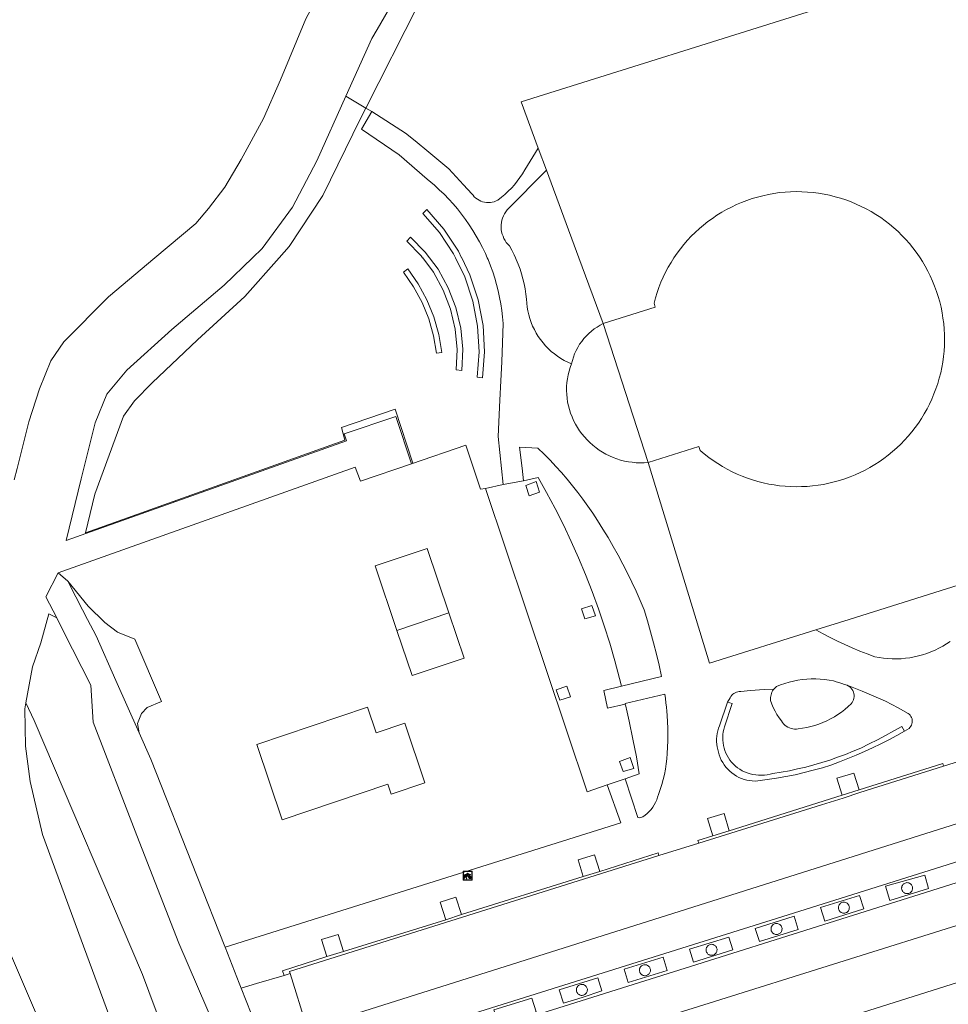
# Model space of a CAD drawing. Header units: metres. Extents: x 89888 to 94270, y 464165 to 468904.
# Tile 44 of 256: x 90816 to 90917, y 465958 to 466066. Entities that reach past the tile are written whole.
import ezdxf

# ---------------------------------------------------------------- set-up
doc = ezdxf.new("R2010")
doc.units = ezdxf.units.M
doc.layers.get('0').update_dxf_attribs({"linetype": 'CONTINUOUS'})
for name, color, linetype, lineweight in [('B_BEBOUWINGSGRENS_0', 251, 'CONTINUOUS', 13), ('B_LUIFEL_1', 251, 'CONTINUOUS', 13), ('G_GRENS_ALGEMEEN_0', 251, 'CONTINUOUS', 13), ('Q_FIETSENREK_0', 251, 'CONTINUOUS', 13), ('T_CULTUURGRENS_0', 251, 'CONTINUOUS', 13), ('T_HEK_LIJN_0', 251, 'CONTINUOUS', 13), ('V_WEGGRENS_0', 251, 'CONTINUOUS', 13)]:
    doc.layers.add(name, color=color, linetype=linetype, lineweight=lineweight)

# ---------------------------------------------------------------- blocks, each defined once
blk = doc.blocks.new('OGT_BLOK2_ACAD_1_FMEBLOCK17')
at = {"layer": 'G_GRENS_ALGEMEEN_0'}
for points in [[(2.12, -2.65), (1.77, -1.92), (0.19, 0.48), (-1.7, 2.65), (-2.12, 2.22)], [(-2.12, 2.22), (-0.29, 0.12), (1.25, -2.21), (1.46, -2.65)]]:
    blk.add_lwpolyline(points, dxfattribs=at)
blk = doc.blocks.new('OGT_BLOK2_ACAD_1_FMEBLOCK9')
at = {"layer": 'G_GRENS_ALGEMEEN_0'}
for points in [[(1.24, -1.14), (0.78, -0.52), (-0.84, 1.14), (-1.24, 0.69)], [(-1.24, 0.69), (0.33, -0.91), (0.49, -1.14)]]:
    blk.add_lwpolyline(points, dxfattribs=at)
blk = doc.blocks.new('OGT_BLOK4_ACAD_1_FMEBLOCK7')
at = {"layer": 'B_BEBOUWINGSGRENS_0'}
for points in [[(-10.93, 12.51), (-11.25, 12), (-11.55, 11.48), (-11.84, 10.95), (-12.1, 10.4), (-12.35, 9.85), (-12.57, 9.28), (-12.77, 8.71), (-12.95, 8.13), (-13.11, 7.55), (-12.97, 7.12), (-18.66, 5.33)], [(-13.75, -9.86), (-8.2, -8.12), (-8.07, -8.54), (-7.61, -8.92), (-7.13, -9.3), (-6.64, -9.65), (-6.14, -9.98), (-5.62, -10.3), (-5.1, -10.59), (-4.56, -10.87), (-4.02, -11.12), (-3.46, -11.36), (-2.9, -11.57), (-2.33, -11.76), (-1.75, -11.93), (-1.16, -12.08), (-0.57, -12.21), (0.02, -12.31), (0.62, -12.4), (1.22, -12.46), (1.82, -12.49), (2.42, -12.51), (3.02, -12.5), (3.63, -12.47), (4.23, -12.42), (4.83, -12.34), (5.42, -12.25), (6.01, -12.13), (6.6, -11.99), (7.18, -11.82), (7.76, -11.64), (8.33, -11.43), (8.89, -11.21), (9.44, -10.96), (9.98, -10.69), (10.51, -10.4), (11.03, -10.09), (11.53, -9.77), (12.03, -9.42), (12.51, -9.05), (12.98, -8.67), (13.43, -8.27), (13.87, -7.86), (14.29, -7.42), (14.69, -6.97), (15.08, -6.51), (15.45, -6.04), (15.8, -5.55), (16.14, -5.04), (16.45, -4.53), (16.75, -4), (17.02, -3.47), (17.28, -2.92), (17.51, -2.36), (17.72, -1.8), (17.92, -1.23), (18.09, -0.65), (18.24, -0.06), (18.36, 0.53), (18.47, 1.12), (18.55, 1.72), (18.61, 2.32), (18.65, 2.92), (18.66, 3.52), (18.65, 4.13), (18.62, 4.73), (18.57, 5.33), (18.49, 5.93), (18.4, 6.52), (18.28, 7.11), (18.14, 7.7), (17.97, 8.28), (17.79, 8.85), (17.58, 9.42), (17.35, 9.98), (17.1, 10.53), (16.84, 11.07), (16.55, 11.6), (16.24, 12.12), (15.99, 12.51)]]:
    blk.add_lwpolyline(points, dxfattribs=at)
blk = doc.blocks.new('Q_FIETSENREK')
for points in [[(-0.5, 0.5), (0.5, 0.5), (0.5, -0.5), (-0.5, -0.5)], [(-0.06, 0.15), (0.18, 0.05), (0.04, -0.09)]]:
    blk.add_lwpolyline(points, close=True)
for points in [[(-0.44, 0.46), (0.44, 0.46, -0.414214), (0.46, 0.44), (0.46, -0.44, -0.414214), (0.44, -0.46), (-0.44, -0.46, -0.414214), (-0.46, -0.44), (-0.46, 0.44), (-0.46, 0.44), (-0.46, 0.45), (-0.46, 0.45), (-0.46, 0.45), (-0.46, 0.45), (-0.46, 0.45), (-0.46, 0.45), (-0.46, 0.46), (-0.46, 0.46), (-0.46, 0.46), (-0.45, 0.46), (-0.45, 0.46), (-0.45, 0.46), (-0.45, 0.46), (-0.45, 0.46), (-0.45, 0.46), (-0.44, 0.46), (-0.44, 0.46)], [(-0.18, 0.11, 0.847256), (-0.32, -0.14)], [(-0.19, 0.08, 0.842492), (-0.3, -0.12)], [(-0.17, 0.06, 0.053288), (-0.19, 0.08)], [(-0.19, -0.13, 0.502492), (-0.15, 0.04)], [(-0.15, 0.09, 0.06236), (-0.18, 0.11)], [(-0.16, -0.16, 0.494489), (-0.12, 0.07)], [(-0.32, -0.14, 0.089606), (-0.42, -0.35)], [(-0.3, -0.16, 0.110942), (-0.37, -0.35)], [(-0.29, -0.1, 0.006942), (-0.3, -0.12)], [(-0.3, -0.16, 0.02458), (-0.28, -0.17)], [(-0.21, -0.1, 0.381614), (-0.29, -0.1)], [(-0.22, -0.14, 0.533998), (-0.28, -0.14)], [(-0.28, -0.14, 0.009682), (-0.27, -0.14)], [(-0.28, -0.17, 0.148109), (-0.2, -0.17)], [(-0.27, -0.14, 0.120201), (-0.22, -0.14)], [(-0.22, -0.14, 0.003554), (-0.22, -0.14)], [(-0.19, -0.13, 0.017985), (-0.21, -0.1)], [(-0.12, -0.35, 0.075837), (-0.2, -0.17)], [(-0.08, -0.35, 0.094234), (-0.16, -0.16)], [(0.1, -0.16, 0.385208), (0.19, -0.33)], [(0.21, -0.05, 0.224648), (0.11, -0.13)], [(0.13, -0.17, 0.376993), (0.2, -0.3)], [(0.21, -0.09, 0.20829), (0.14, -0.14)], [(0.19, -0.33, 1), (0.29, -0.06)], [(0.2, -0.3, 1), (0.28, -0.09)], [(0.29, -0.06, 0.086253), (0.24, -0.05)], [(0.28, -0.09, 0.079305), (0.24, -0.08)]]:
    blk.add_lwpolyline(points, format="xyb")
for points in [[(-0.17, 0.06), (-0.26, -0.04), (-0.24, -0.06), (-0.15, 0.04)], [(0.08, 0.22), (0, 0.25), (-0.15, 0.09)], [(-0.12, 0.07), (-0.09, 0.11), (0.02, -0.13), (0.1, -0.16)], [(0.24, -0.05), (0.23, 0.05), (0.26, 0.09), (0.3, 0.08), (0.31, 0.11), (0.19, 0.15), (0.18, 0.12), (0.23, 0.1), (0.21, 0.08), (-0.04, 0.17), (0, 0.22), (0.07, 0.19), (0.08, 0.22)], [(0.21, -0.05), (0.2, 0.03), (0.06, -0.11)], [(-0.42, -0.35), (-0.37, -0.35)], [(-0.12, -0.35), (-0.08, -0.35)], [(0.06, -0.11), (0.11, -0.13)], [(0.13, -0.17), (0.25, -0.22), (0.24, -0.08)], [(0.14, -0.14), (0.22, -0.17), (0.21, -0.09)]]:
    blk.add_lwpolyline(points)

msp = doc.modelspace()

# ---------------------------------------------------------------- linework, layer by layer
at = {"layer": 'B_BEBOUWINGSGRENS_0'}
for p, q in [((90873.46, 466049.13), (90872.57, 466051.53)), ((90877.01, 466039.53), (90873.46, 466049.13)), ((90879.67, 466032.35), (90877.01, 466039.53)), ((90854.74, 466005.85), (90857.1, 465998.81)), ((90857.1, 465998.81), (90862.79, 466000.72)), ((90853.9, 465990.41), (90841.8, 465986.34))]:
    msp.add_line(p, q, dxfattribs=at)
for points in [[(90872.57, 466051.53), (90870.69, 466056.59), (90903.23, 466066.8)], [(90914.32, 466039.53), (90914.24, 466039.65), (90913.9, 466040.14), (90913.53, 466040.62), (90913.15, 466041.09), (90912.75, 466041.54), (90912.34, 466041.98), (90911.91, 466042.4), (90911.46, 466042.8), (90910.99, 466043.2), (90910.51, 466043.57), (90910.01, 466043.93), (90909.49, 466044.27), (90908.97, 466044.59), (90908.43, 466044.88), (90907.89, 466045.16), (90907.33, 466045.42), (90906.77, 466045.65), (90906.19, 466045.86), (90905.61, 466046.06), (90905.02, 466046.22), (90904.43, 466046.37), (90903.82, 466046.49), (90903.22, 466046.6), (90902.61, 466046.67), (90902, 466046.73), (90901.39, 466046.76), (90900.78, 466046.77), (90900.16, 466046.76), (90899.55, 466046.72), (90898.94, 466046.66), (90898.34, 466046.57), (90897.73, 466046.46), (90897.13, 466046.33), (90896.54, 466046.18), (90895.95, 466046.01), (90895.37, 466045.81), (90894.8, 466045.59), (90894.24, 466045.35), (90893.68, 466045.09), (90893.15, 466044.81), (90892.62, 466044.51), (90892.1, 466044.19), (90891.6, 466043.85), (90891.11, 466043.49), (90890.64, 466043.12), (90890.18, 466042.73), (90889.73, 466042.32), (90889.3, 466041.89), (90888.89, 466041.45), (90888.49, 466040.99), (90888.11, 466040.52), (90887.75, 466040.04), (90887.4, 466039.54), (90887.4, 466039.53)], [(90902.93, 465998.86), (90891.28, 465995.21), (90889.82, 466000), (90884.58, 466017.16)], [(90862.79, 466000.72), (90860.43, 466007.76), (90854.74, 466005.85)], [(90922.54, 466005.02), (90906.55, 466000), (90902.93, 465998.86)], [(90841.8, 465986.34), (90844.57, 465978.1), (90856.12, 465981.99), (90856.48, 465980.92), (90860.16, 465982.16), (90857.96, 465988.68), (90854.83, 465987.62), (90853.9, 465990.41)]]:
    msp.add_lwpolyline(points, dxfattribs=at)
at = {"layer": 'B_LUIFEL_1'}
msp.add_line((90864.45, 465995.76), (90862.79, 466000.72), dxfattribs=at)
msp.add_lwpolyline([(90857.1, 465998.81), (90858.76, 465993.86), (90864.45, 465995.76)], dxfattribs=at)
at = {"layer": 'G_GRENS_ALGEMEEN_0'}
for p, q in [((90879.67, 466032.35), (90884.58, 466017.16)), ((90905.81, 465980.8), (90907.65, 465981.36)), ((90891.67, 465976.36), (90893.45, 465976.91)), ((90877.47, 465971.92), (90879.28, 465972.44)), ((90862.44, 465967.18), (90864.17, 465967.75)), ((90849.43, 465963.14), (90851.26, 465963.72))]:
    msp.add_line(p, q, dxfattribs=at)
for points in [[(90859.93, 466039.53), (90861.09, 466037.97), (90862.17, 466036.01), (90862.97, 466033.92), (90863.49, 466031.75), (90863.7, 466029.52), (90863.6, 466027.29), (90864.2, 466027.22), (90864.3, 466029.54), (90864.08, 466031.84), (90863.55, 466034.1), (90862.71, 466036.26), (90861.6, 466038.29), (90860.67, 466039.53)], [(90863.52, 466039.53), (90864.53, 466037.45), (90865.41, 466034.8), (90865.93, 466032.06), (90866.09, 466029.27), (90865.87, 466026.48), (90866.47, 466026.4), (90866.68, 466029.26), (90866.52, 466032.13), (90865.99, 466034.95), (90865.09, 466037.68), (90864.19, 466039.53)], [(90857.84, 466037.97), (90858.93, 466036.38), (90859.85, 466034.67), (90860.58, 466032.88), (90861.11, 466031.02), (90861.43, 466029.11), (90862.02, 466029.18), (90861.69, 466031.15), (90861.15, 466033.08), (90860.39, 466034.93), (90859.44, 466036.69), (90858.31, 466038.34), (90857.84, 466037.97)], [(90871.19, 466014.66), (90871.58, 466013.51), (90872.7, 466013.9), (90872.32, 466015.08), (90871.19, 466014.66)], [(90866.78, 466014.32), (90877.92, 465981.17), (90880.11, 465981.93)], [(90878.83, 466000.41), (90878.42, 466001.54), (90877.29, 466001.18), (90877.67, 466000.06), (90878.83, 466000.41)], [(90874.52, 465992.32), (90874.93, 465991.18), (90876.09, 465991.55), (90875.68, 465992.72), (90874.52, 465992.32)], [(90881.85, 465983.38), (90883.01, 465983.72), (90882.61, 465984.92), (90881.44, 465984.48), (90881.85, 465983.38)], [(90912.6, 465971.15), (90912.55, 465971.11), (90912.5, 465971.07), (90912.44, 465971.02), (90912.41, 465970.97), (90912.38, 465970.93), (90912.35, 465970.87), (90912.34, 465970.83), (90912.32, 465970.78), (90912.31, 465970.71), (90912.3, 465970.65), (90912.3, 465970.58), (90912.31, 465970.51), (90912.33, 465970.44), (90912.35, 465970.38), (90912.38, 465970.33), (90912.41, 465970.28), (90912.46, 465970.22), (90912.51, 465970.17), (90912.56, 465970.13), (90912.6, 465970.11), (90912.65, 465970.08), (90912.71, 465970.06), (90912.77, 465970.04), (90912.84, 465970.03), (90912.92, 465970.03), (90913.02, 465970.04), (90913.09, 465970.06), (90913.16, 465970.09), (90913.22, 465970.12), (90913.3, 465970.18), (90913.35, 465970.23), (90913.4, 465970.29), (90913.44, 465970.36), (90913.47, 465970.45), (90913.49, 465970.53), (90913.5, 465970.63), (90913.5, 465970.69), (90913.48, 465970.77), (90913.46, 465970.85), (90913.43, 465970.91), (90913.39, 465970.98), (90913.32, 465971.05), (90913.26, 465971.11), (90913.19, 465971.15), (90913.09, 465971.2), (90912.99, 465971.22), (90912.87, 465971.23), (90912.78, 465971.21), (90912.68, 465971.19), (90912.6, 465971.15)], [(90905.68, 465969.01), (90905.63, 465968.98), (90905.58, 465968.94), (90905.53, 465968.88), (90905.49, 465968.84), (90905.46, 465968.79), (90905.44, 465968.74), (90905.42, 465968.7), (90905.4, 465968.64), (90905.39, 465968.58), (90905.38, 465968.52), (90905.39, 465968.44), (90905.4, 465968.38), (90905.42, 465968.3), (90905.44, 465968.25), (90905.47, 465968.19), (90905.49, 465968.15), (90905.54, 465968.09), (90905.59, 465968.04), (90905.65, 465968), (90905.68, 465967.97), (90905.74, 465967.95), (90905.79, 465967.92), (90905.86, 465967.91), (90905.93, 465967.9), (90906.01, 465967.89), (90906.1, 465967.91), (90906.17, 465967.92), (90906.24, 465967.95), (90906.3, 465967.98), (90906.38, 465968.05), (90906.43, 465968.09), (90906.48, 465968.16), (90906.52, 465968.23), (90906.56, 465968.32), (90906.58, 465968.4), (90906.58, 465968.49), (90906.59, 465968.56), (90906.57, 465968.63), (90906.54, 465968.72), (90906.51, 465968.78), (90906.47, 465968.84), (90906.41, 465968.92), (90906.34, 465968.97), (90906.27, 465969.02), (90906.17, 465969.06), (90906.07, 465969.09), (90905.95, 465969.09), (90905.86, 465969.08), (90905.77, 465969.05), (90905.68, 465969.01)], [(90898.32, 465966.69), (90898.27, 465966.65), (90898.22, 465966.61), (90898.16, 465966.56), (90898.13, 465966.51), (90898.1, 465966.47), (90898.07, 465966.41), (90898.05, 465966.37), (90898.04, 465966.31), (90898.03, 465966.25), (90898.02, 465966.19), (90898.02, 465966.11), (90898.03, 465966.05), (90898.05, 465965.98), (90898.07, 465965.92), (90898.1, 465965.86), (90898.13, 465965.82), (90898.18, 465965.76), (90898.23, 465965.71), (90898.28, 465965.67), (90898.32, 465965.65), (90898.37, 465965.62), (90898.43, 465965.6), (90898.49, 465965.58), (90898.56, 465965.57), (90898.64, 465965.57), (90898.74, 465965.58), (90898.8, 465965.59), (90898.88, 465965.62), (90898.94, 465965.66), (90899.02, 465965.72), (90899.07, 465965.77), (90899.12, 465965.83), (90899.16, 465965.9), (90899.19, 465965.99), (90899.21, 465966.07), (90899.22, 465966.17), (90899.22, 465966.23), (90899.2, 465966.31), (90899.17, 465966.4), (90899.15, 465966.45), (90899.11, 465966.52), (90899.04, 465966.59), (90898.98, 465966.65), (90898.91, 465966.69), (90898.81, 465966.74), (90898.71, 465966.76), (90898.59, 465966.77), (90898.5, 465966.75), (90898.4, 465966.72), (90898.32, 465966.69)], [(90891.21, 465964.41), (90891.16, 465964.37), (90891.11, 465964.33), (90891.06, 465964.28), (90891.02, 465964.23), (90890.99, 465964.19), (90890.96, 465964.13), (90890.95, 465964.09), (90890.93, 465964.04), (90890.92, 465963.97), (90890.91, 465963.91), (90890.91, 465963.84), (90890.92, 465963.78), (90890.94, 465963.7), (90890.96, 465963.64), (90890.99, 465963.59), (90891.02, 465963.54), (90891.07, 465963.48), (90891.12, 465963.43), (90891.17, 465963.39), (90891.21, 465963.37), (90891.26, 465963.34), (90891.32, 465963.32), (90891.38, 465963.3), (90891.46, 465963.29), (90891.53, 465963.29), (90891.63, 465963.3), (90891.7, 465963.32), (90891.77, 465963.35), (90891.83, 465963.38), (90891.91, 465963.44), (90891.96, 465963.49), (90892.01, 465963.56), (90892.05, 465963.62), (90892.09, 465963.71), (90892.1, 465963.8), (90892.11, 465963.89), (90892.12, 465963.95), (90892.1, 465964.03), (90892.07, 465964.12), (90892.04, 465964.17), (90892, 465964.24), (90891.94, 465964.31), (90891.87, 465964.37), (90891.8, 465964.41), (90891.7, 465964.46), (90891.6, 465964.48), (90891.48, 465964.49), (90891.39, 465964.47), (90891.29, 465964.45), (90891.21, 465964.41)], [(90883.93, 465962.18), (90883.87, 465962.14), (90883.82, 465962.1), (90883.77, 465962.05), (90883.74, 465962.01), (90883.71, 465961.96), (90883.68, 465961.9), (90883.66, 465961.86), (90883.65, 465961.8), (90883.63, 465961.74), (90883.63, 465961.68), (90883.63, 465961.61), (90883.64, 465961.54), (90883.66, 465961.47), (90883.68, 465961.41), (90883.71, 465961.36), (90883.74, 465961.31), (90883.78, 465961.25), (90883.84, 465961.2), (90883.89, 465961.16), (90883.93, 465961.14), (90883.98, 465961.11), (90884.04, 465961.09), (90884.1, 465961.07), (90884.17, 465961.06), (90884.25, 465961.06), (90884.35, 465961.07), (90884.41, 465961.09), (90884.49, 465961.11), (90884.55, 465961.15), (90884.63, 465961.21), (90884.68, 465961.26), (90884.73, 465961.33), (90884.77, 465961.4), (90884.8, 465961.48), (90884.82, 465961.57), (90884.83, 465961.66), (90884.83, 465961.72), (90884.81, 465961.8), (90884.78, 465961.89), (90884.75, 465961.94), (90884.71, 465962.01), (90884.65, 465962.08), (90884.59, 465962.14), (90884.51, 465962.18), (90884.41, 465962.23), (90884.31, 465962.25), (90884.19, 465962.26), (90884.1, 465962.24), (90884.01, 465962.22), (90883.93, 465962.18)], [(90877.03, 465960.03), (90876.97, 465959.99), (90876.92, 465959.95), (90876.87, 465959.9), (90876.84, 465959.85), (90876.81, 465959.81), (90876.78, 465959.75), (90876.76, 465959.71), (90876.75, 465959.66), (90876.73, 465959.59), (90876.73, 465959.53), (90876.73, 465959.46), (90876.74, 465959.39), (90876.76, 465959.32), (90876.78, 465959.26), (90876.81, 465959.21), (90876.84, 465959.16), (90876.88, 465959.1), (90876.93, 465959.05), (90876.99, 465959.01), (90877.03, 465958.99), (90877.08, 465958.96), (90877.13, 465958.94), (90877.2, 465958.92), (90877.27, 465958.91), (90877.35, 465958.91), (90877.45, 465958.92), (90877.51, 465958.94), (90877.59, 465958.97), (90877.65, 465959), (90877.73, 465959.06), (90877.78, 465959.11), (90877.83, 465959.18), (90877.87, 465959.24), (90877.9, 465959.33), (90877.92, 465959.42), (90877.93, 465959.51), (90877.93, 465959.57), (90877.91, 465959.65), (90877.88, 465959.74), (90877.85, 465959.79), (90877.81, 465959.86), (90877.75, 465959.93), (90877.68, 465959.99), (90877.61, 465960.03), (90877.51, 465960.08), (90877.41, 465960.1), (90877.29, 465960.11), (90877.21, 465960.09), (90877.11, 465960.07), (90877.03, 465960.03)]]:
    msp.add_lwpolyline(points, dxfattribs=at)
at = {"layer": 'T_CULTUURGRENS_0'}
for p, q in [((90851.53, 466057.21), (90853.72, 466055.91)), ((90853.72, 466055.91), (90854.37, 466055.53))]:
    msp.add_line(p, q, dxfattribs=at)
for points in [[(90816.54, 465990.9), (90817.42, 465988.97), (90829.27, 465961.18), (90832.95, 465951.32), (90834.35, 465948.21), (90834.77, 465947.53), (90835.76, 465947.05), (90837.4, 465947.2), (90837.92, 465945.44)], [(90893.27, 465990.97), (90892.37, 465988.39), (90892.27, 465988.11), (90892.19, 465987.82), (90892.13, 465987.53), (90892.1, 465987.24), (90892.07, 465986.94), (90892.07, 465986.65), (90892.09, 465986.35), (90892.13, 465986.06), (90892.19, 465985.77), (90892.27, 465985.48), (90892.35, 465985.19), (90892.46, 465984.9), (90892.58, 465984.62), (90892.73, 465984.36), (90892.89, 465984.1), (90893.08, 465983.86), (90893.28, 465983.63), (90893.5, 465983.41), (90893.73, 465983.22), (90893.98, 465983.04), (90894.23, 465982.88), (90894.51, 465982.74), (90894.79, 465982.62), (90895.07, 465982.52), (90895.37, 465982.44), (90895.67, 465982.38), (90895.97, 465982.35), (90896.27, 465982.34), (90896.58, 465982.35), (90897.6, 465982.49), (90898.62, 465982.65), (90899.63, 465982.83), (90900.64, 465983.03), (90901.64, 465983.26), (90902.64, 465983.51), (90903.63, 465983.78), (90904.57, 465984.09), (90905.49, 465984.43), (90906.42, 465984.79), (90907.33, 465985.16), (90908.23, 465985.55), (90909.13, 465985.97), (90910.02, 465986.4), (90910.9, 465986.85), (90911.76, 465987.31), (90912.62, 465987.8)], [(90893.27, 465990.97), (90893.78, 465990.81), (90892.94, 465988.28), (90892.86, 465987.99), (90892.8, 465987.7), (90892.76, 465987.41), (90892.74, 465987.11), (90892.75, 465986.82), (90892.77, 465986.52), (90892.82, 465986.23), (90892.89, 465985.94), (90892.98, 465985.66), (90893.09, 465985.39), (90893.21, 465985.12), (90893.36, 465984.86), (90893.53, 465984.62), (90893.71, 465984.39), (90893.92, 465984.17), (90894.13, 465983.97), (90894.36, 465983.78), (90894.61, 465983.62), (90894.86, 465983.47), (90895.13, 465983.34), (90895.42, 465983.22), (90895.73, 465983.12), (90896.03, 465983.05), (90896.35, 465983), (90896.66, 465982.97), (90896.98, 465982.97), (90897.3, 465982.98), (90897.61, 465983.02), (90897.92, 465983.09), (90898.23, 465983.17), (90899.13, 465983.31), (90900.03, 465983.47), (90900.92, 465983.66), (90901.81, 465983.87), (90902.69, 465984.1), (90903.57, 465984.35), (90904.44, 465984.63), (90905.3, 465984.93), (90906.15, 465985.25), (90907, 465985.59), (90907.84, 465985.95), (90908.75, 465986.4), (90909.65, 465986.85), (90910.54, 465987.33), (90911.43, 465987.81), (90912.31, 465988.31), (90912.62, 465987.8)]]:
    msp.add_lwpolyline(points, dxfattribs=at)
at = {"layer": 'T_HEK_LIJN_0'}
msp.add_line((90851.06, 466020.97), (90851.42, 466019.62), dxfattribs=at)
for points in [[(90853.72, 466055.91), (90859.43, 466067.18), (90862.24, 466070.84), (90865.52, 466073.91), (90867.55, 466074.9), (90869.69, 466075.37), (90886.01, 466078.68), (90886.19, 466078.16), (90892.95, 466078.97), (90896.65, 466079), (90899.47, 466078.72)], [(90844.22, 466039.53), (90845.34, 466040.79), (90848.99, 466046.35), (90853.14, 466054.75), (90853.72, 466055.91)], [(90851.42, 466019.62), (90823.04, 466009.49), (90824.07, 466013.7), (90827.19, 466022.21), (90828.4, 466023.92), (90830.35, 466025.88), (90835.28, 466030.57), (90840.48, 466035.3), (90844.22, 466039.53)], [(90858.84, 466017.08), (90856.9, 466022.98), (90851.06, 466020.97)]]:
    msp.add_lwpolyline(points, dxfattribs=at)
at = {"layer": 'V_WEGGRENS_0'}
for p, q in [((90870.96, 466015.17), (90870.79, 466016.56)), ((90868.71, 466014.74), (90866.78, 466014.32)), ((90868.71, 466014.74), (90870.96, 466015.17)), ((90818.71, 466002.46), (90820.05, 466005.11)), ((90821.1, 466004.2), (90820.05, 466005.11)), ((90818.71, 466002.46), (90819.91, 466000.19)), ((90907.99, 465992.17), (90906.35, 465992.81)), ((90882.09, 465990.68), (90882.08, 465990.73)), ((90916.89, 465983.95), (90919.79, 465984.87)), ((90907.65, 465981.36), (90916.8, 465984.24)), ((90916.8, 465984.24), (90916.89, 465983.95)), ((90882.07, 465982.59), (90880.11, 465981.93)), ((90893.45, 465976.91), (90905.81, 465980.8)), ((90921.68, 465978.75), (90852.12, 465956.73)), ((90890.03, 465975.84), (90891.67, 465976.36)), ((90890.12, 465975.55), (90890.03, 465975.84)), ((90885.76, 465974.19), (90890.12, 465975.55)), ((90879.28, 465972.44), (90885.68, 465974.49)), ((90885.68, 465974.49), (90885.76, 465974.19)), ((90864.17, 465967.75), (90877.47, 465971.92)), ((90851.26, 465963.72), (90862.44, 465967.18)), ((90923.6, 465961.94), (90852.27, 465939.53)), ((90845.43, 465961.3), (90844.76, 465961.08)), ((90847.31, 465955.2), (90845.43, 465961.3)), ((90840.09, 465959.68), (90842.47, 465953.62))]:
    msp.add_line(p, q, dxfattribs=at)
for points in [[(90851.53, 466057.21), (90854.38, 466063.53), (90854.94, 466064.51), (90857.1, 466068.26), (90860.31, 466072.34), (90864.1, 466075.88), (90867.68, 466077.51), (90871.81, 466078.31), (90881.69, 466080.07), (90907.51, 466083.88), (90933.68, 466087.92), (90935.73, 466088.33)], [(90851.9, 466073.45), (90850.12, 466071.23), (90847.15, 466065.67), (90844.37, 466059.01), (90842.53, 466054.77), (90840.06, 466050.3), (90838.27, 466047.27), (90836.5, 466044.94), (90835.11, 466043.29), (90830.64, 466039.53)], [(90841.33, 466039.53), (90842.37, 466040.54), (90845.67, 466045.06), (90848.34, 466050.13), (90851.53, 466057.21)], [(90854.37, 466055.53), (90853.24, 466053.59), (90857.36, 466050.8), (90860.42, 466048.15), (90861.21, 466047.47), (90861.74, 466046.98), (90862.26, 466046.48), (90862.77, 466045.96), (90863.25, 466045.43), (90863.72, 466044.88), (90864.17, 466044.32), (90864.6, 466043.74), (90865.02, 466043.15), (90865.41, 466042.54), (90865.78, 466041.92), (90866.14, 466041.29), (90866.47, 466040.65), (90866.78, 466040), (90866.98, 466039.53)], [(90872.57, 466051.53), (90871.1, 466049.14), (90870.84, 466048.72), (90870.56, 466048.31), (90870.26, 466047.91), (90869.95, 466047.53), (90869.62, 466047.16), (90869.27, 466046.81), (90868.91, 466046.47), (90868.53, 466046.15), (90868.14, 466045.84), (90867.95, 466045.75), (90867.75, 466045.67), (90867.54, 466045.62), (90867.33, 466045.58), (90867.11, 466045.57), (90866.9, 466045.58), (90866.69, 466045.61), (90866.48, 466045.66), (90866.28, 466045.74), (90866.09, 466045.83), (90865.9, 466045.94), (90865.73, 466046.07), (90865.57, 466046.22), (90865.43, 466046.38), (90865.31, 466046.55), (90864.38, 466047.52), (90862.77, 466049.25), (90860.61, 466051.09), (90859.09, 466052.32), (90858.04, 466053.18), (90854.37, 466055.53)], [(90870.08, 466039.53), (90869.93, 466039.86), (90869.68, 466040.36), (90869.41, 466040.85), (90869.23, 466041.03), (90869.07, 466041.23), (90868.93, 466041.44), (90868.81, 466041.66), (90868.71, 466041.89), (90868.62, 466042.14), (90868.56, 466042.38), (90868.52, 466042.63), (90868.51, 466042.89), (90868.51, 466043.14), (90868.54, 466043.39), (90868.59, 466043.64), (90868.66, 466043.89), (90868.76, 466044.12), (90868.87, 466044.35), (90869, 466044.57), (90869.15, 466044.77), (90873.46, 466049.13)], [(90830.64, 466039.53), (90825.55, 466035.26), (90820.68, 466030.37), (90819.26, 466028.29), (90818.03, 466025.22), (90816.86, 466021.62), (90815.58, 466016.52), (90815.23, 466015.27)], [(90820.92, 466008.64), (90822.59, 466015.38), (90824.11, 466021.49), (90825.39, 466024.62), (90827.02, 466026.59), (90827.56, 466027.24), (90832.49, 466031.69), (90838.23, 466036.53), (90841.33, 466039.53)], [(90866.98, 466039.53), (90867.07, 466039.34), (90867.34, 466038.67), (90867.58, 466037.99), (90867.81, 466037.3), (90868.01, 466036.61), (90868.19, 466035.91), (90868.34, 466035.21), (90868.48, 466034.5), (90868.59, 466033.78), (90868.67, 466033.07), (90868.73, 466032.35), (90868.66, 466030.26), (90868.57, 466028.17), (90868.47, 466026.09), (90868.35, 466023.99), (90868.18, 466019.99), (90868.71, 466014.74)], [(90876.2, 466027.95), (90875.8, 466028.12), (90875.41, 466028.32), (90875.04, 466028.54), (90874.68, 466028.78), (90874.33, 466029.03), (90873.99, 466029.31), (90873.68, 466029.6), (90873.37, 466029.92), (90873.09, 466030.24), (90872.82, 466030.59), (90872.57, 466030.94), (90872.35, 466031.31), (90872.14, 466031.69), (90871.95, 466032.08), (90871.79, 466032.48), (90871.65, 466032.89), (90871.52, 466033.31), (90871.43, 466033.73), (90871.35, 466034.16), (90871.3, 466034.59), (90871.27, 466035.02), (90871.21, 466035.58), (90871.12, 466036.13), (90871.02, 466036.68), (90870.89, 466037.23), (90870.74, 466037.77), (90870.57, 466038.3), (90870.38, 466038.83), (90870.16, 466039.35), (90870.08, 466039.53)], [(90879.67, 466032.35), (90879.32, 466032.17), (90878.99, 466031.97), (90878.67, 466031.76), (90878.37, 466031.52), (90878.08, 466031.26), (90877.8, 466030.99), (90877.54, 466030.7), (90877.31, 466030.4), (90877.09, 466030.08), (90876.88, 466029.75), (90876.7, 466029.41), (90876.54, 466029.05), (90876.41, 466028.69), (90876.29, 466028.32), (90876.2, 466027.95)], [(90884.58, 466017.16), (90884.14, 466017.13), (90883.71, 466017.12), (90883.28, 466017.14), (90882.85, 466017.18), (90882.42, 466017.24), (90881.99, 466017.32), (90881.57, 466017.43), (90881.16, 466017.56), (90880.76, 466017.71), (90880.36, 466017.88), (90879.97, 466018.07), (90879.59, 466018.28), (90879.23, 466018.52), (90878.88, 466018.77), (90878.54, 466019.04), (90878.21, 466019.33), (90877.9, 466019.63), (90877.61, 466019.95), (90877.34, 466020.28), (90877.08, 466020.63), (90876.85, 466020.99), (90876.63, 466021.37), (90876.43, 466021.75), (90876.26, 466022.14), (90876.1, 466022.54), (90875.97, 466022.94), (90875.86, 466023.35), (90875.77, 466023.77), (90875.71, 466024.19), (90875.67, 466024.61), (90875.65, 466025.04), (90875.66, 466025.46), (90875.69, 466025.89), (90875.75, 466026.31), (90875.83, 466026.73), (90875.93, 466027.14), (90876.05, 466027.55), (90876.2, 466027.95)], [(90858.7, 466017.03), (90856.98, 466022.18), (90851.32, 466020.28), (90851.58, 466019.53), (90820.92, 466008.64)], [(90866.78, 466014.32), (90866.24, 466014.23), (90864.66, 466019.05), (90858.7, 466017.03)], [(90870.79, 466016.56), (90870.5, 466018.83), (90872.53, 466018.74), (90873.2, 466018.09), (90873.85, 466017.42), (90874.49, 466016.74), (90875.12, 466016.05), (90875.73, 466015.34), (90876.32, 466014.62), (90876.89, 466013.89), (90877.45, 466013.14), (90878, 466012.38), (90878.52, 466011.61), (90879.03, 466010.82), (90879.62, 466009.89), (90880.2, 466008.95), (90880.76, 466007.99), (90881.3, 466007.03), (90881.82, 466006.06), (90882.32, 466005.07), (90882.81, 466004.08), (90883.27, 466003.08), (90883.72, 466002.06), (90884.14, 466001.04), (90884.51, 465999.84), (90884.85, 465998.64), (90885.18, 465997.43), (90885.49, 465996.22), (90885.78, 465995), (90886.05, 465993.77), (90881.66, 465992.7)], [(90820.05, 466005.11), (90852.55, 466016.66), (90853.11, 466015.12), (90858.7, 466017.03)], [(90881.66, 465992.7), (90881.45, 465993.54), (90880.93, 465995.47), (90880.38, 465997.41), (90879.77, 465999.3), (90879.16, 466001.16), (90878.45, 466003.05), (90877.72, 466004.9), (90876.97, 466006.74), (90876.15, 466008.54), (90875.33, 466010.36), (90874.41, 466012.13), (90873.48, 466013.87), (90872.55, 466015.53), (90870.96, 466015.17)], [(90821.1, 466004.2), (90821.98, 466002.49), (90822.73, 466001.04), (90823.28, 466000), (90824.22, 465998.2), (90826.38, 465993.33), (90828.92, 465987.62)], [(90826.56, 465998.63), (90825.18, 465999.67), (90823.34, 466001.46), (90821.1, 466004.2)], [(90816.54, 465990.9), (90817.25, 465994.84), (90818.17, 465997.44), (90819.05, 466000.62), (90819.91, 466000.19)], [(90819.91, 466000.19), (90820.65, 465998.68), (90823.63, 465992.81), (90823.87, 465988.77), (90828.68, 465976.4), (90833.27, 465964.62), (90840.41, 465948.03)], [(90828.92, 465987.62), (90828.72, 465988.62), (90829.18, 465989.71), (90829.8, 465990.38), (90831.35, 465991.05), (90828.44, 465997.84), (90826.56, 465998.63)], [(90917.62, 465997.59), (90917.22, 465997.32), (90916.8, 465997.08), (90916.38, 465996.85), (90915.95, 465996.64), (90915.51, 465996.45), (90915.06, 465996.28), (90914.6, 465996.14), (90914.14, 465996.01), (90913.67, 465995.9), (90913.2, 465995.82), (90912.72, 465995.76), (90912.24, 465995.71), (90911.76, 465995.7), (90911.28, 465995.7), (90910.8, 465995.72), (90910.32, 465995.77), (90909.85, 465995.83), (90909.37, 465995.92), (90908.54, 465996.23), (90907.72, 465996.55), (90906.9, 465996.89), (90906.09, 465997.25), (90905.29, 465997.63), (90904.49, 465998.03), (90903.71, 465998.44), (90902.93, 465998.86)], [(90811.92, 465994.39), (90809.44, 465990.92), (90809, 465986.85), (90809.12, 465982.24), (90810.28, 465977.43), (90811.44, 465973.18), (90813.99, 465965.49), (90819.44, 465952.72), (90820.65, 465949.82), (90823.69, 465943.02)], [(90906.35, 465992.81), (90906.06, 465992.91), (90905.76, 465993.01), (90905.45, 465993.11), (90905.15, 465993.2), (90904.85, 465993.29), (90904.37, 465993.38), (90903.88, 465993.45), (90903.39, 465993.49), (90902.9, 465993.52), (90902.41, 465993.52), (90901.92, 465993.49), (90901.44, 465993.44), (90900.95, 465993.37), (90900.47, 465993.27), (90900, 465993.15), (90899.53, 465993.01), (90899.07, 465992.84), (90898.61, 465992.66), (90898.49, 465992.56), (90898.38, 465992.45), (90898.32, 465992.38)], [(90881.66, 465992.7), (90879.74, 465992.22), (90880.13, 465990.3), (90882.08, 465990.73)], [(90898.32, 465992.38), (90897.25, 465992.33), (90895.78, 465992.24), (90894.7, 465992.12), (90894.54, 465992.12), (90894.38, 465992.09), (90894.23, 465992.05), (90894.09, 465991.99), (90893.95, 465991.91), (90893.83, 465991.82), (90893.72, 465991.71), (90893.62, 465991.58), (90893.54, 465991.45), (90893.27, 465990.97)], [(90906.35, 465992.81), (90906.5, 465992.72), (90906.64, 465992.62), (90906.76, 465992.51), (90906.87, 465992.37), (90906.96, 465992.22), (90907.02, 465992.07), (90907.07, 465991.9), (90907.1, 465991.73), (90907.1, 465991.56), (90907.08, 465991.4), (90907.03, 465991.23), (90906.97, 465991.07), (90906.88, 465990.92), (90906.78, 465990.79), (90906.44, 465990.47), (90906.09, 465990.16), (90905.72, 465989.87), (90905.34, 465989.61), (90904.95, 465989.36), (90904.54, 465989.13), (90904.13, 465988.92), (90903.7, 465988.73), (90903.26, 465988.56), (90902.82, 465988.41), (90902.37, 465988.29), (90901.92, 465988.19), (90901.46, 465988.11), (90900.99, 465988.05), (90900.8, 465988.02), (90900.6, 465988.02), (90900.4, 465988.03), (90900.21, 465988.07), (90900.02, 465988.14), (90899.84, 465988.22), (90899.67, 465988.33), (90899.52, 465988.45), (90899.38, 465988.59), (90899.26, 465988.75), (90899.16, 465988.92), (90898.9, 465989.26), (90898.67, 465989.61), (90898.46, 465989.98), (90898.27, 465990.36), (90898.1, 465990.75), (90897.96, 465991.14), (90897.95, 465991.3), (90897.96, 465991.46), (90897.98, 465991.61), (90898.02, 465991.77), (90898.07, 465991.91), (90898.12, 465992.06), (90898.19, 465992.2), (90898.28, 465992.33), (90898.32, 465992.38)], [(90912.62, 465987.8), (90913.11, 465988.1), (90913.21, 465988.2), (90913.3, 465988.32), (90913.37, 465988.44), (90913.42, 465988.58), (90913.46, 465988.72), (90913.47, 465988.86), (90913.46, 465989.01), (90913.44, 465989.15), (90913.39, 465989.29), (90913.32, 465989.41), (90913.24, 465989.53), (90913.14, 465989.64), (90913.02, 465989.73), (90911.93, 465990.35), (90910.53, 465991.08), (90907.99, 465992.17)], [(90829.91, 465945.16), (90822.57, 465964.98), (90818.34, 465976.49), (90816.98, 465982.27), (90816.47, 465986.16), (90816.42, 465990.25), (90816.54, 465990.9)], [(90882.08, 465990.73), (90882.05, 465990.82), (90886.41, 465991.83), (90886.47, 465991.36), (90886.53, 465990.9), (90886.58, 465990.43), (90886.62, 465989.96), (90886.67, 465989.49), (90886.71, 465988.81), (90886.74, 465988.12), (90886.75, 465987.43), (90886.74, 465986.74), (90886.71, 465986.05), (90886.67, 465985.36), (90886.62, 465984.78), (90886.55, 465984.21), (90886.46, 465983.64), (90886.35, 465983.07), (90886.22, 465982.51), (90886.07, 465981.95), (90885.9, 465981.4), (90885.7, 465980.86), (90885.62, 465980.57), (90885.52, 465980.28), (90885.39, 465980), (90885.25, 465979.74), (90885.08, 465979.48), (90884.9, 465979.24), (90884.7, 465979.01), (90884.49, 465978.79), (90884.26, 465978.59), (90884.01, 465978.41), (90883.63, 465978.3), (90883.45, 465978.35), (90882.07, 465982.59)], [(90882.07, 465982.59), (90883.59, 465983.11), (90883.29, 465984.97), (90882.89, 465986.93), (90882.5, 465988.88), (90882.28, 465989.86), (90882.09, 465990.68)], [(90838.32, 465964.18), (90838.29, 465964.26), (90835.27, 465971.89), (90830.21, 465984.73), (90828.92, 465987.62)], [(90916.89, 465983.95), (90907.74, 465981.08), (90905.91, 465980.46), (90903.52, 465979.74), (90890.12, 465975.55)], [(90905.81, 465980.8), (90905.23, 465982.64), (90907.07, 465983.2), (90907.65, 465981.36)], [(90880.11, 465981.93), (90881.58, 465977.77), (90838.32, 465964.18)], [(90853.27, 465953.09), (90901.75, 465968.31), (90919.94, 465974.03), (90919.01, 465976.97), (90921.96, 465977.88)], [(90891.67, 465976.36), (90891.07, 465978.23), (90892.88, 465978.79), (90893.45, 465976.91)], [(90885.76, 465974.19), (90845.36, 465961.52), (90845.43, 465961.3)], [(90877.47, 465971.92), (90876.93, 465973.71), (90878.73, 465974.26), (90879.28, 465972.44)], [(90915.23, 465970.59), (90914.82, 465972.04), (90910.53, 465970.84), (90911.01, 465969.28), (90915.23, 465970.59)], [(90853.93, 465950.99), (90889.92, 465962.29), (90902.4, 465966.21), (90918.27, 465971.2)], [(90862.44, 465967.18), (90861.82, 465969.1), (90863.56, 465969.64), (90864.17, 465967.75)], [(90903.89, 465967.03), (90908.15, 465968.35), (90907.68, 465969.83), (90903.43, 465968.52), (90903.89, 465967.03)], [(90896.28, 465966.23), (90896.74, 465964.78), (90900.99, 465966.12), (90900.54, 465967.57), (90896.28, 465966.23)], [(90853.93, 465950.99), (90855.24, 465946.78), (90891.26, 465958.05), (90919.61, 465966.93)], [(90849.43, 465963.14), (90848.84, 465965.01), (90850.68, 465965.57), (90851.26, 465963.72)], [(90893.39, 465965.28), (90889.1, 465963.95), (90889.55, 465962.54), (90893.84, 465963.87), (90893.39, 465965.28)], [(90838.32, 465964.18), (90839.87, 465960.25), (90840.09, 465959.68)], [(90844.76, 465961.08), (90844.6, 465961.6), (90849.43, 465963.14)], [(90881.96, 465961.76), (90882.41, 465960.31), (90886.67, 465961.63), (90886.22, 465963.08), (90881.96, 465961.76)], [(90840.09, 465959.68), (90841.74, 465960.2), (90844.76, 465961.08)], [(90874.85, 465959.53), (90875.31, 465958.06), (90877.37, 465958.69), (90879.5, 465959.42), (90879.06, 465960.83), (90874.85, 465959.53)], [(90867.71, 465957.32), (90868.18, 465955.83), (90872.33, 465957.1), (90871.86, 465958.59), (90867.71, 465957.32)]]:
    msp.add_lwpolyline(points, dxfattribs=at)

# ---------------------------------------------------------------- block references
at = {"layer": 'B_BEBOUWINGSGRENS_0'}
msp.add_blockref('OGT_BLOK4_ACAD_1_FMEBLOCK7', (90898.33, 466027.02), dxfattribs=at)
at = {"layer": 'G_GRENS_ALGEMEEN_0'}
for name, p in [('OGT_BLOK2_ACAD_1_FMEBLOCK17', (90862.06, 466042.18)), ('OGT_BLOK2_ACAD_1_FMEBLOCK9', (90859.43, 466040.67))]:
    msp.add_blockref(name, p, dxfattribs=at)
at = {"layer": 'Q_FIETSENREK_0'}
msp.add_blockref('Q_FIETSENREK', (90864.84, 465972), dxfattribs=at)

doc.saveas('drawing.dxf')
